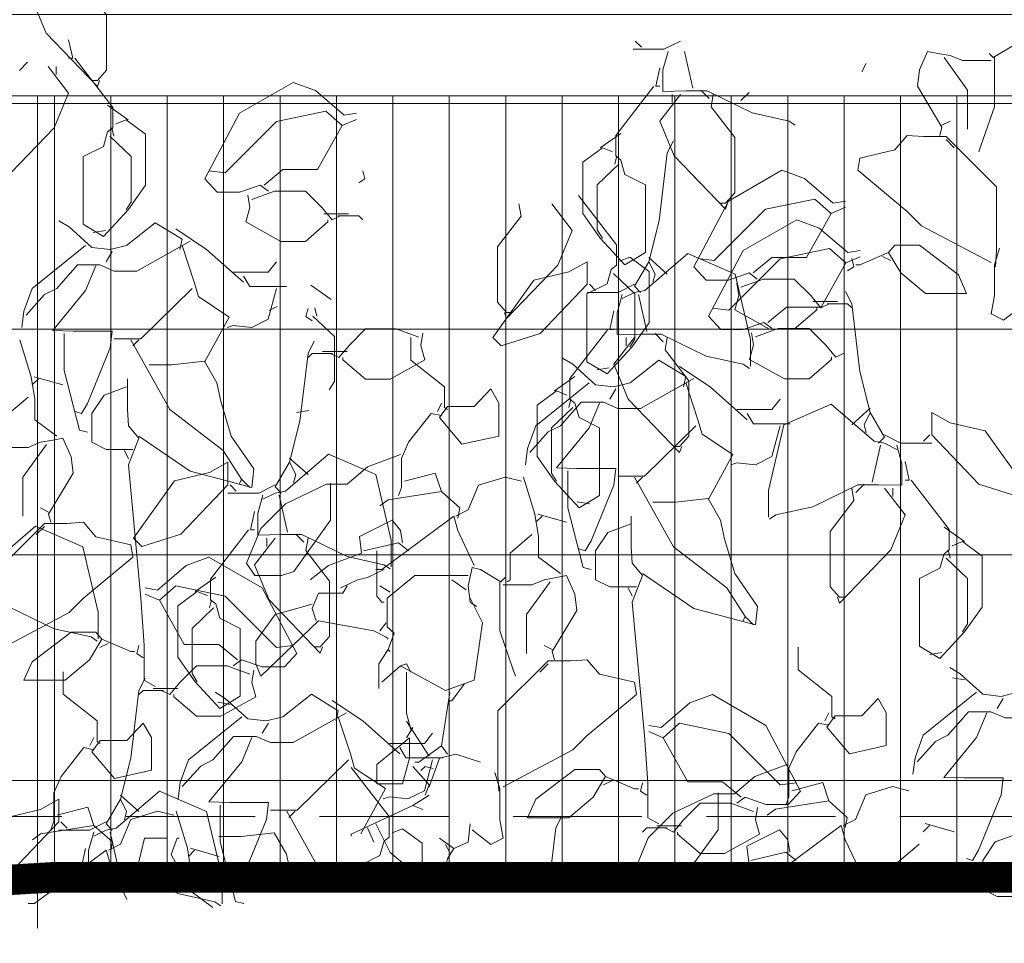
# Model space of a CAD drawing. Header units: millimetres. Extents: x 14400 to 93787, y -21104 to 39413.
# Tile 41 of 256: x 23216 to 23313, y 9741 to 9832. Entities that reach past the tile are written whole.
import ezdxf

# ---------------------------------------------------------------- set-up
doc = ezdxf.new("R2010")
doc.units = ezdxf.units.MM
doc.linetypes.add('HIDDEN', pattern=[9.525, 6.35, -3.175])
for name, color, linetype, lineweight in [('!MODUS_OPIS', 3, 'Continuous', 13), ('__MODUS_ŚCIANY', 2, 'Continuous', 35), ('_MODUS - zielen', 66, 'Continuous', 9), ('Hatch', 4, 'Continuous', 5), ('Widok', 1, 'Continuous', 15)]:
    doc.layers.add(name, color=color, linetype=linetype, lineweight=lineweight)

msp = doc.modelspace()

# ---------------------------------------------------------------- hatches: boundary and pattern name
at = {"layer": 'Hatch', "ltscale": 2, "true_color": 0xc7c7c7}
h = msp.add_hatch(dxfattribs=at)
h.set_pattern_fill('GRATE', color=9, scale=7, angle=90)
h.paths.add_polyline_path([(23182.90184, 9824.23322), (23670.94642, 9824.23322), (23670.94642, 9747.23322), (23182.90184, 9747.23322)])

# ---------------------------------------------------------------- linework, layer by layer
at = {"layer": '!MODUS_OPIS', "linetype": 'HIDDEN', "ltscale": 2}
msp.add_lwpolyline([(23639.40184, 9753.23322), (22997.375, 9753.23322)], dxfattribs=at)
at = {"layer": '__MODUS_ŚCIANY', "ltscale": 2, "const_width": 3}
msp.add_lwpolyline([(22482.72843, 9742.23322), (23135.03227, 9742.23322), (23219.34561, 9747.23322), (23815.53999, 9747.23322)], dxfattribs=at)
at = {"layer": '_MODUS - zielen', "transparency": 33554687, "elevation": -6681.00084}
for points in [[(23219.36887, 9836.46418), (23217.34706, 9833.83646), (23218.7619, 9830.40033), (23223.81525, 9825.14514), (23224.01722, 9825.75158)], [(23222.60237, 9836.46418), (23222.4004, 9835.25131), (23224.72464, 9832.21964), (23224.72464, 9826.76222), (23223.81525, 9825.75158), (23223.20934, 9825.75158)], [(23220.98155, 9829.76417), (23221.38549, 9827.94511), (23220.98155, 9827.94511)], [(23218.95973, 9827.13671), (23220.98155, 9824.50898), (23219.5667, 9821.07285), (23214.51336, 9815.81767), (23214.31139, 9816.42411)], [(23216.93898, 9827.54091), (23216.13017, 9826.7325)], [(23219.76867, 9827.13671), (23219.76867, 9826.3283)], [(23221.58746, 9827.94511), (23225.32654, 9823.09414), (23225.32654, 9821.07285), (23224.82109, 9820.66865), (23224.41715, 9819.2538), (23222.39639, 9818.24316), (23222.39639, 9811.57313), (23224.41715, 9810.36025), (23226.84291, 9812.98797), (23228.56124, 9815.41346), (23228.56124, 9820.46641), (23226.64094, 9821.88152), (23225.63003, 9821.47705)], [(23240.65605, 9814.83633), (23239.84817, 9815.44277), (23237.82635, 9814.73535), (23235.60257, 9814.73535), (23234.39075, 9816.04908), (23237.82635, 9822.51714), (23243.0818, 9825.54907), (23245.30559, 9824.74053), (23248.13528, 9822.31504), (23249.3471, 9822.51714)], [(23224.82109, 9823.29637), (23226.84291, 9821.88152)], [(23247.93225, 9821.30439), (23246.31544, 9822.71924), (23241.46499, 9821.7086), (23236.41151, 9816.65552), (23234.79469, 9816.85762)], [(23249.3471, 9821.91083), (23247.93225, 9821.30439), (23245.50756, 9816.95874), (23242.0709, 9816.95874), (23240.25211, 9815.44277)], [(23225.22609, 9821.07285), (23225.42806, 9820.26444)], [(23225.02412, 9820.26444), (23227.14639, 9818.24316), (23227.14639, 9813.79638), (23226.64094, 9812.98797)], [(23249.95407, 9816.85762), (23250.15604, 9816.04908), (23249.55013, 9815.64488)], [(23239.03923, 9814.02793), (23241.26302, 9814.83633), (23244.29468, 9814.83633), (23245.9115, 9813.21939), (23246.9224, 9812.00664), (23247.73028, 9812.41085)], [(23238.63529, 9814.43213), (23238.83726, 9813.21939), (23238.43332, 9811.80454), (23241.86893, 9809.88424), (23244.29468, 9809.88424), (23246.51741, 9811.80454), (23246.51741, 9812.00664)], [(23248.53922, 9812.61295), (23246.11347, 9812.61295)], [(23220.01915, 9811.92263), (23221.03005, 9811.31619), (23223.25384, 9809.29504), (23225.07262, 9809.09294), (23226.68944, 9809.49714), (23229.519, 9811.72053), (23232.14673, 9810.10345), (23231.94476, 9809.09294)], [(23247.52831, 9812.41085), (23249.55013, 9812.41085), (23249.95407, 9812.00664)], [(23224.61912, 9810.96669), (23223.40624, 9810.76445)], [(23231.54082, 9811.11409), (23234.57248, 9809.09294), (23238.21111, 9805.85891)], [(23232.95566, 9809.90134), (23227.70022, 9806.97053), (23225.47656, 9806.97053), (23224.06172, 9807.57697), (23221.83899, 9807.57697), (23219.81718, 9805.25247), (23218.6043, 9804.64616), (23216.78551, 9802.62488)], [(23222.64687, 9809.49714), (23217.39142, 9805.25247), (23216.58354, 9803.02908), (23216.38157, 9801.41213)], [(23225.27459, 9808.8907), (23224.66868, 9807.88019)], [(23232.14673, 9809.49714), (23233.3596, 9805.85891), (23233.76354, 9804.44406), (23236.79626, 9802.42277), (23234.37051, 9797.976)], [(23237.2002, 9806.86955), (23240.63581, 9806.86955), (23241.44474, 9807.88019)], [(23223.65778, 9807.47585), (23222.64687, 9805.05037), (23219.41324, 9801.10891), (23221.43399, 9801.05842), (23225.27459, 9801.05842), (23225.07262, 9799.39085), (23222.84884, 9793.93369), (23222.24293, 9792.92305), (23221.63702, 9793.12515)], [(23238.21111, 9806.46521), (23238.81702, 9805.4547), (23241.84868, 9805.4547), (23242.45565, 9805.4547)], [(23233.15763, 9805.25247), (23228.10415, 9800.3005), (23225.47656, 9800.3005)], [(23241.44474, 9805.25247), (23240.63581, 9802.22054), (23239.01899, 9801.41213), (23237.2002, 9801.61423), (23236.59324, 9801.41213)], [(23216.1796, 9800.19939), (23217.29097, 9796.56128), (23217.64415, 9794.3379), (23217.64415, 9792.31661), (23219.81718, 9790.69966)], [(23220.5246, 9800.80569), (23220.5246, 9797.16759), (23222.04096, 9791.30597), (23222.84884, 9791.10387)], [(23227.09431, 9800.19939), (23230.93385, 9793.32725), (23236.1893, 9789.28482), (23238.00808, 9786.45499), (23237.80611, 9786.05079)], [(23227.90219, 9800.19939), (23227.29628, 9799.59295)], [(23227.90219, 9790.69966), (23232.95566, 9787.26353), (23239.01899, 9785.64645), (23239.22096, 9787.46563), (23236.99823, 9790.69966), (23235.98733, 9794.13579), (23235.58339, 9795.95485), (23234.37051, 9798.07712), (23231.13582, 9797.7234), (23228.91309, 9797.7234)], [(23217.99839, 9796.35918), (23217.39142, 9795.75274)], [(23217.59445, 9796.56128), (23220.42414, 9795.75274)], [(23226.79095, 9796.35918), (23226.79095, 9793.32725), (23226.89141, 9791.71031), (23227.90219, 9790.49756), (23226.89141, 9787.86984), (23228.10415, 9774.73175), (23228.40764, 9770.08287), (23228.40764, 9766.64674), (23229.519, 9766.04043)], [(23226.68944, 9795.55064), (23224.46671, 9794.7421), (23223.25384, 9792.92305), (23223.25384, 9790.09322), (23224.66868, 9789.3858), (23227.29628, 9789.3858)], [(23216.98748, 9794.54), (23214.86521, 9792.72095), (23214.86521, 9790.09322), (23214.56173, 9789.89112)], [(23214.15779, 9789.5879), (23216.98748, 9789.5879), (23218.20036, 9790.09322), (23219.41324, 9790.29546), (23220.42414, 9790.49756), (23221.23202, 9788.67838), (23221.43399, 9787.06143), (23219.0093, 9783.01886), (23219.21127, 9782.21032)], [(23218.80733, 9789.89112), (23216.48203, 9786.65709), (23216.48203, 9782.81676)], [(23226.48747, 9789.28482), (23226.89141, 9788.47628)], [(23238.00808, 9786.45499), (23238.81702, 9785.64645)], [(23219.0093, 9783.22096), (23218.20036, 9783.6253)], [(23213.75385, 9769.27433), (23213.65234, 9770.89141), (23213.65234, 9777.15724), (23218.6043, 9782.10933), (23220.82808, 9782.10933), (23222.4449, 9782.21032), (23223.65778, 9780.79547), (23227.09431, 9779.98706), (23227.29628, 9778.77432), (23222.4449, 9774.73175), (23221.03005, 9773.3169), (23214.15779, 9769.67867)], [(23218.6043, 9781.80611), (23217.79642, 9780.99757)], [(23237.2002, 9768.06159), (23238.00808, 9768.66802), (23240.0299, 9767.9606), (23242.25368, 9767.9606), (23243.4655, 9769.27433), (23240.0299, 9775.74239), (23234.77445, 9778.77432), (23232.55067, 9777.96578), (23229.72097, 9775.54029), (23228.50915, 9775.74239)], [(23229.924, 9774.52965), (23231.54082, 9775.94449), (23236.39127, 9774.93385), (23241.44474, 9769.88077), (23243.06156, 9770.08287)], [(23228.50915, 9775.13608), (23229.924, 9774.52965), (23232.3487, 9770.18399), (23235.78536, 9770.18399), (23237.60414, 9768.66802)], [(23224.26369, 9770.68918), (23223.05187, 9768.66802), (23220.62611, 9766.64674), (23216.58354, 9766.64674), (23217.39142, 9768.46592), (23221.23202, 9771.39673), (23223.65778, 9771.39673), (23224.26369, 9770.68918)], [(23224.87065, 9770.28497), (23224.06172, 9769.88077)], [(23224.26369, 9770.68918), (23227.09431, 9769.47643), (23227.49825, 9769.47643)], [(23227.90219, 9770.08287), (23227.70022, 9769.27433), (23228.30612, 9768.87013)], [(23238.81702, 9767.25318), (23236.59324, 9768.06159), (23233.56157, 9768.06159), (23231.94476, 9766.44464), (23230.93385, 9765.23189), (23230.12597, 9765.6361)], [(23239.22096, 9767.65738), (23239.01899, 9766.44464), (23239.42293, 9765.02979), (23235.98733, 9763.10949), (23233.56157, 9763.10949), (23231.33885, 9765.02979), (23231.33885, 9765.23189)], [(23228.50915, 9766.84884), (23227.90219, 9765.6361), (23227.09431, 9758.96607), (23226.08353, 9754.9235), (23226.68944, 9753.71075), (23226.48747, 9752.90221)], [(23230.32794, 9765.6361), (23228.30612, 9765.6361), (23227.90219, 9765.23189)], [(23229.31703, 9765.8382), (23231.74279, 9765.8382)], [(23236.08884, 9744.61523), (23236.08884, 9747.24269), (23234.57248, 9753.71075), (23229.924, 9755.73204), (23225.67853, 9752.0938), (23224.66868, 9751.89157), (23223.45581, 9751.28526)], [(23226.08353, 9755.3277), (23227.90219, 9753.71075)], [(23220.01915, 9752.70011), (23215.37067, 9747.84913), (23211.53007, 9746.63652), (23210.72219, 9747.44493), (23214.76476, 9753.10431), (23218.20036, 9753.91285), (23220.01915, 9754.9235), (23220.01915, 9752.70011)], [(23226.08353, 9754.9235), (23224.66868, 9752.49801), (23225.27459, 9751.89157)], [(23224.66868, 9752.70011), (23223.05187, 9751.89157), (23220.01915, 9751.89157)], [(23220.22217, 9752.70011), (23220.82808, 9752.0938)], [(23223.45581, 9751.68947), (23222.95035, 9749.87041), (23222.95035, 9747.74814), (23225.27459, 9747.79864), (23227.29628, 9747.79864), (23231.74279, 9745.62587), (23235.38142, 9744.8172), (23235.98733, 9744.413)], [(23225.07262, 9751.68947), (23225.88156, 9748.05136)], [(23222.64687, 9750.07238), (23222.24293, 9748.25333), (23222.64687, 9748.25333)]]:
    msp.add_lwpolyline(points, dxfattribs=at)
at = {"layer": '_MODUS - zielen', "transparency": 33554687}
for points in [[(23281.23382, 9829.62467), (23279.617, 9828.81613), (23276.58428, 9828.81613)], [(23276.78731, 9829.62467), (23277.39322, 9829.01837)], [(23314.48298, 9825.58223), (23315.08889, 9825.98644), (23315.29086, 9827.60352), (23314.88692, 9829.42257), (23314.07799, 9829.22047), (23312.05723, 9828.00772), (23311.65329, 9828.41206)], [(23280.02094, 9828.61403), (23279.51549, 9826.79498), (23279.51549, 9824.67271), (23281.83973, 9824.7232), (23283.86141, 9824.7232), (23288.30792, 9822.55044), (23291.94655, 9821.74177), (23292.55246, 9821.33756)], [(23281.63776, 9828.61403), (23282.4467, 9824.97593)], [(23311.85526, 9827.7045), (23309.02557, 9827.7045), (23307.81269, 9828.20983), (23306.59981, 9828.41206), (23305.58891, 9828.61416), (23304.78103, 9826.79498), (23304.57906, 9825.17803), (23307.00375, 9821.13546), (23306.80178, 9820.32692)], [(23299.52558, 9827.40142), (23299.12164, 9826.59288)], [(23307.20572, 9828.00772), (23309.53102, 9824.77369), (23309.53102, 9820.93336)], [(23312.15874, 9828.00772), (23312.15874, 9823.15674), (23310.84435, 9819.31641), (23310.64238, 9818.70997)], [(23279.21201, 9826.99695), (23278.80807, 9825.1779), (23279.21201, 9825.1779)], [(23278.6061, 9825.1779), (23274.86701, 9820.32692), (23274.86701, 9818.30563), (23275.37246, 9817.90143), (23275.7764, 9816.48658), (23277.79716, 9815.47594), (23277.79716, 9808.80591), (23275.7764, 9807.59303), (23273.35065, 9810.22076), (23271.63232, 9812.64625), (23271.63232, 9817.6992), (23273.55262, 9819.11431), (23274.56353, 9818.70984)], [(23281.23382, 9824.36949), (23279.21201, 9821.74177), (23280.62685, 9818.30563), (23285.6802, 9813.05045), (23285.88217, 9813.65689)], [(23280.42488, 9824.36949), (23280.42488, 9823.56108)], [(23283.25458, 9824.77369), (23284.06338, 9823.96529)], [(23284.46732, 9824.36949), (23284.26535, 9823.15661), (23286.58959, 9820.12495), (23286.58959, 9814.66753), (23285.6802, 9813.65689), (23285.07429, 9813.65689)], [(23288.00497, 9824.57159), (23287.19603, 9823.76305)], [(23307.00375, 9821.33756), (23307.81269, 9821.7419)], [(23275.37246, 9820.52915), (23273.35065, 9819.11431)], [(23312.2592, 9807.39093), (23312.36071, 9809.00801), (23312.36071, 9815.27384), (23307.40875, 9820.22593), (23305.18497, 9820.22593), (23303.56815, 9820.32692), (23302.35527, 9818.91207), (23298.91874, 9818.10366), (23298.71677, 9816.89092), (23303.56815, 9812.84835), (23304.983, 9811.4335), (23311.85526, 9807.79527)], [(23280.55538, 9819.81351), (23279.94841, 9818.60076), (23279.14053, 9811.93073), (23278.12976, 9807.88816), (23278.73567, 9806.67542), (23278.5337, 9805.86688)], [(23307.40875, 9819.92271), (23308.21663, 9819.11417)], [(23275.16944, 9817.49723), (23273.04716, 9815.47594), (23273.04716, 9811.02917), (23273.55262, 9810.22076)], [(23274.96747, 9818.30563), (23274.7655, 9817.49723)], [(23288.81285, 9806.17819), (23288.00497, 9806.78462), (23285.98315, 9806.0772), (23283.75937, 9806.0772), (23282.54755, 9807.39093), (23285.98315, 9813.85899), (23291.2386, 9816.89092), (23293.46238, 9816.08238), (23296.29208, 9813.65689), (23297.5039, 9813.85899)], [(23265.33553, 9813.60139), (23265.5375, 9812.38851), (23263.21326, 9809.35685), (23263.21326, 9803.89943), (23264.12266, 9802.88879), (23264.72857, 9802.88879)], [(23268.56903, 9813.60139), (23270.59085, 9810.97367), (23269.176, 9807.53754), (23264.12266, 9802.28235), (23263.92069, 9802.88879)], [(23271.19676, 9814.4098), (23274.93585, 9809.55882), (23274.93585, 9807.53754), (23274.43039, 9807.13333), (23274.02645, 9805.71848), (23272.0057, 9804.70784), (23272.0057, 9798.03781), (23274.02645, 9796.82494), (23276.45221, 9799.45266), (23278.17054, 9801.87815), (23278.17054, 9806.9311), (23276.25024, 9808.34621), (23275.23933, 9807.94174)], [(23296.08905, 9812.64625), (23294.47223, 9814.06109), (23289.62178, 9813.05045), (23284.56831, 9807.99737), (23282.95149, 9808.19947)], [(23297.5039, 9813.25268), (23296.08905, 9812.64625), (23293.66435, 9808.30059), (23290.22769, 9808.30059), (23288.40891, 9806.78462)], [(23290.26535, 9801.30102), (23289.45747, 9801.90746), (23287.43566, 9801.20004), (23285.21187, 9801.20004), (23284.00005, 9802.51377), (23287.43566, 9808.98183), (23292.6911, 9812.01375), (23294.91489, 9811.20521), (23297.74458, 9808.77972), (23298.9564, 9808.98183)], [(23288.13507, 9797.5799), (23288.13507, 9800.20736), (23286.61871, 9806.67542), (23281.97023, 9808.6967), (23277.72476, 9805.05847), (23276.71491, 9804.85623), (23275.50204, 9804.24993)], [(23297.54155, 9807.76908), (23295.92474, 9809.18393), (23291.07429, 9808.17328), (23286.02081, 9803.1202), (23284.40399, 9803.32231)], [(23301.74936, 9808.80578), (23298.91874, 9807.59303), (23298.5148, 9807.59303)], [(23301.74936, 9808.80578), (23302.96118, 9806.78462), (23305.38694, 9804.76334), (23309.42951, 9804.76334), (23308.62163, 9806.58252), (23304.78103, 9809.51333), (23302.35527, 9809.51333), (23301.74936, 9808.80578)], [(23312.66314, 9809.21011), (23312.15874, 9807.59303), (23312.15874, 9804.56124), (23311.85526, 9802.74205), (23313.06814, 9802.13575), (23314.88692, 9803.55059)], [(23272.06538, 9805.66478), (23267.4169, 9800.8138), (23263.57629, 9799.60118), (23262.76842, 9800.40959), (23266.81099, 9806.06898), (23270.24659, 9806.87752), (23272.06538, 9807.88816), (23272.06538, 9805.66478)], [(23278.12976, 9807.88816), (23276.71491, 9805.46267), (23277.32082, 9804.85623)], [(23278.12976, 9808.29237), (23279.94841, 9806.67542)], [(23298.9564, 9808.37552), (23297.54155, 9807.76908), (23295.11686, 9803.42342), (23291.6802, 9803.42342), (23289.86141, 9801.90746)], [(23298.11086, 9808.19947), (23298.31283, 9807.39093), (23297.70692, 9806.98673)], [(23301.1424, 9808.40157), (23301.95133, 9807.99737)], [(23274.63342, 9806.72913), (23276.75569, 9804.70784), (23276.75569, 9800.26107), (23276.25024, 9799.45266)], [(23286.79209, 9805.77398), (23286.99406, 9804.56124), (23286.59012, 9803.14639), (23290.02572, 9801.22609), (23292.45148, 9801.22609), (23294.6742, 9803.14639), (23294.6742, 9803.34849)], [(23287.19603, 9805.36978), (23289.41981, 9806.17819), (23292.45148, 9806.17819), (23294.06829, 9804.56124), (23295.0792, 9803.34849), (23295.88708, 9803.7527)], [(23244.8292, 9805.57012), (23246.85102, 9804.15528)], [(23276.71491, 9805.66478), (23275.0981, 9804.85623), (23272.06538, 9804.85623)], [(23272.2684, 9805.66478), (23272.87431, 9805.05847)], [(23297.5039, 9804.96544), (23298.11086, 9803.7527), (23298.91874, 9797.08267), (23299.92952, 9793.0401), (23299.32361, 9791.82735), (23299.52558, 9791.01881)], [(23275.50204, 9804.65413), (23274.99658, 9802.83508), (23274.99658, 9800.71281), (23277.32082, 9800.7633), (23279.3425, 9800.7633), (23283.78902, 9798.59054), (23287.42765, 9797.78187), (23288.03356, 9797.37766)], [(23277.11885, 9804.65413), (23277.92779, 9801.01603)], [(23296.69602, 9803.9548), (23294.27026, 9803.9548)], [(23241.52657, 9803.48763), (23240.71763, 9803.08343)], [(23244.5581, 9803.28553), (23244.35613, 9802.47699), (23244.96204, 9802.07279)], [(23245.2342, 9803.3466), (23245.43617, 9802.53819)], [(23274.6931, 9803.03705), (23274.28916, 9801.218), (23274.6931, 9801.218)], [(23295.68511, 9803.7527), (23297.70692, 9803.7527), (23298.11086, 9803.34849)], [(23245.03223, 9802.53819), (23247.1545, 9800.51691), (23247.1545, 9796.07014), (23246.64905, 9795.26173)], [(23255.47293, 9800.45584), (23253.24915, 9801.26425), (23250.21748, 9801.26425), (23248.60067, 9799.6473), (23247.58976, 9798.43455), (23246.78188, 9798.83876)], [(23274.08719, 9801.218), (23270.3481, 9796.36702), (23270.3481, 9794.34574), (23270.85356, 9793.94153), (23271.2575, 9792.52669), (23273.27825, 9791.51604), (23273.27825, 9784.84601), (23271.2575, 9783.63314), (23268.83174, 9786.26086), (23267.11341, 9788.68635), (23267.11341, 9793.7393), (23269.03371, 9795.15441), (23270.04462, 9794.74994)], [(23288.64853, 9800.49261), (23290.87232, 9801.30102), (23293.90398, 9801.30102), (23295.5208, 9799.68407), (23296.5317, 9798.47133), (23297.33958, 9798.87553)], [(23245.16506, 9800.0515), (23244.5581, 9798.83876), (23243.75022, 9792.16873), (23242.73944, 9788.12616), (23243.34535, 9786.91341), (23243.14338, 9786.10487)], [(23255.87687, 9800.86004), (23255.6749, 9799.6473), (23256.07884, 9798.23245), (23252.64324, 9796.31215), (23250.21748, 9796.31215), (23247.99476, 9798.23245), (23247.99476, 9798.43455)], [(23254.6721, 9800.4086), (23254.6721, 9798.18521), (23258.00619, 9795.55762), (23258.00619, 9793.53634), (23258.30967, 9793.33423)], [(23276.71491, 9800.40959), (23274.6931, 9797.78187), (23276.10795, 9794.34574), (23281.16129, 9789.09055), (23281.36326, 9789.69699)], [(23275.90598, 9800.40959), (23275.90598, 9799.60118)], [(23278.73567, 9800.8138), (23279.54447, 9800.00539)], [(23279.94841, 9800.40959), (23279.74644, 9799.19672), (23282.07068, 9796.16505), (23282.07068, 9790.70763), (23281.16129, 9789.69699), (23280.55538, 9789.69699)], [(23288.24459, 9800.89682), (23288.44656, 9799.68407), (23288.04262, 9798.26922), (23291.47823, 9796.34892), (23293.90398, 9796.34892), (23296.12671, 9798.26922), (23296.12671, 9798.47133)], [(23245.97294, 9799.04086), (23248.3987, 9799.04086)], [(23246.98385, 9798.83876), (23244.96204, 9798.83876), (23244.5581, 9798.43455)], [(23269.62845, 9798.38732), (23270.63935, 9797.78088), (23272.86314, 9795.75972), (23274.68192, 9795.55762), (23276.29874, 9795.96183), (23279.1283, 9798.18521), (23281.75603, 9796.56813), (23281.55406, 9795.55762)], [(23274.22842, 9797.43137), (23273.01555, 9797.22914)], [(23281.15012, 9797.57877), (23284.18178, 9795.55762), (23287.82041, 9792.32359)], [(23282.56496, 9796.36603), (23277.30952, 9793.43522), (23275.08586, 9793.43522), (23273.67102, 9794.04166), (23271.44829, 9794.04166), (23269.42648, 9791.71715), (23268.2136, 9791.11085), (23266.39481, 9789.08956)], [(23270.85356, 9796.56926), (23268.83174, 9795.15441)], [(23258.30967, 9793.63732), (23260.9374, 9793.63732), (23262.55421, 9795.35539), (23263.36315, 9793.94054), (23263.36315, 9790.70664), (23259.72452, 9789.8981), (23257.50179, 9792.52569), (23258.30967, 9793.63732)], [(23272.25617, 9795.96183), (23267.00072, 9791.71715), (23266.19284, 9789.49377), (23265.99087, 9787.87682)], [(23274.88389, 9795.35539), (23274.27798, 9794.34488)], [(23281.75603, 9795.96183), (23282.9689, 9792.32359), (23283.37284, 9790.90874), (23286.40556, 9788.88746), (23283.97981, 9784.44068)], [(23270.44856, 9794.34574), (23270.24659, 9793.53733)], [(23286.8095, 9793.33423), (23290.24511, 9793.33423), (23291.05404, 9794.34488)], [(23244.62723, 9793.24044), (23243.41436, 9793.03821)], [(23257.70376, 9793.94054), (23257.29877, 9793.13213)], [(23270.65053, 9793.53733), (23268.52826, 9791.51604), (23268.52826, 9787.06927), (23269.03371, 9786.26086)], [(23273.26708, 9793.94054), (23272.25617, 9791.51505), (23269.02254, 9787.5736), (23271.04329, 9787.52311), (23274.88389, 9787.52311), (23274.68192, 9785.85553), (23272.45814, 9780.39838), (23271.85223, 9779.38774), (23271.24632, 9779.58984)], [(23289.92421, 9782.73183), (23289.92421, 9785.35929), (23291.44057, 9791.82735), (23296.08905, 9793.84864), (23300.33452, 9790.2104), (23301.34437, 9790.00817), (23302.55724, 9789.40186)], [(23299.92952, 9793.4443), (23298.11086, 9791.82735)], [(23257.70376, 9792.7278), (23256.69286, 9792.9299), (23254.46907, 9790.1002), (23253.76165, 9788.48312), (23253.76165, 9785.65343), (23253.45922, 9784.84489)], [(23287.82041, 9792.9299), (23288.42632, 9791.91939), (23291.45798, 9791.91939), (23292.06495, 9791.91939)], [(23299.92952, 9793.0401), (23301.34437, 9790.61461), (23300.73846, 9790.00817)], [(23305.9939, 9790.81671), (23310.64238, 9785.96573), (23314.48298, 9784.75312), (23315.29086, 9785.56153), (23311.24829, 9791.22091), (23307.81269, 9792.02945), (23305.9939, 9793.0401), (23305.9939, 9790.81671)], [(23282.76693, 9791.71715), (23277.71346, 9786.76519), (23275.08586, 9786.76519)], [(23291.05404, 9791.71715), (23290.24511, 9788.68523), (23288.62829, 9787.87682), (23286.8095, 9788.07892), (23286.20254, 9787.87682)], [(23301.34437, 9790.81671), (23302.96118, 9790.00817), (23305.9939, 9790.00817)], [(23305.79088, 9790.81671), (23305.18497, 9790.2104)], [(23302.55724, 9789.80607), (23303.0627, 9787.98702), (23303.0627, 9785.86475), (23300.73846, 9785.91524), (23298.71677, 9785.91524), (23294.27026, 9783.74248), (23290.63163, 9782.9338), (23290.02572, 9782.5296)], [(23300.94043, 9789.80607), (23300.13149, 9786.16796)], [(23253.66119, 9788.88746), (23250.4265, 9787.67471), (23248.40574, 9785.95665), (23246.38499, 9785.95665), (23242.34242, 9784.03648), (23239.91666, 9781.61112), (23238.50182, 9778.17499), (23239.3097, 9776.96225), (23241.93742, 9776.96225), (23243.1503, 9777.36645), (23246.78893, 9782.41953), (23246.78893, 9785.85553), (23246.78893, 9786.05763)], [(23252.74475, 9777.81789), (23252.74475, 9780.44535), (23251.22839, 9786.91341), (23246.57991, 9788.9347), (23242.33444, 9785.29646), (23241.3246, 9785.09423), (23240.11172, 9784.48792)], [(23242.73944, 9788.53036), (23244.5581, 9786.91341)], [(23236.67506, 9785.90277), (23232.02658, 9781.05179), (23228.18598, 9779.83918), (23227.3781, 9780.64758), (23231.42067, 9786.30697), (23234.85627, 9787.11551), (23236.67506, 9788.12616), (23236.67506, 9785.90277)], [(23242.73944, 9788.12616), (23241.3246, 9785.70067), (23241.93051, 9785.09423)], [(23303.36618, 9788.18899), (23303.77012, 9786.36993), (23303.36618, 9786.36993)], [(23254.06513, 9786.25974), (23257.0968, 9787.06828), (23257.70376, 9785.24923)], [(23265.58588, 9786.25974), (23263.96906, 9786.66407), (23261.34134, 9785.85553), (23260.33149, 9783.43017), (23259.11861, 9782.82387)], [(23265.7889, 9786.66407), (23266.90027, 9783.02597), (23267.25345, 9780.80258), (23267.25345, 9778.7813), (23269.42648, 9777.16435)], [(23270.1339, 9787.27038), (23270.1339, 9783.63228), (23271.65026, 9777.77066), (23272.45814, 9777.56855)], [(23276.70361, 9786.66407), (23280.54315, 9779.79194), (23285.7986, 9775.7495), (23287.61738, 9772.91968), (23287.41541, 9772.51547)], [(23277.51149, 9786.66407), (23276.90558, 9786.05763)], [(23303.97209, 9786.36993), (23307.71118, 9781.51896), (23307.71118, 9779.49767), (23307.20572, 9779.09347), (23306.80178, 9777.67862), (23304.78103, 9776.66798), (23304.78103, 9769.99795), (23306.80178, 9768.78507), (23309.22754, 9771.41279), (23310.94587, 9773.83828), (23310.94587, 9778.89123), (23309.02557, 9780.30634), (23308.01466, 9779.90187)], [(23241.3246, 9785.90277), (23239.70778, 9785.09423), (23236.67506, 9785.09423)], [(23236.87809, 9785.90277), (23237.48399, 9785.29646)], [(23298.11086, 9785.56153), (23298.31283, 9784.34865), (23295.98859, 9781.31699), (23295.98859, 9775.85957), (23296.89799, 9774.84893), (23297.5039, 9774.84893)], [(23301.34437, 9785.56153), (23303.36618, 9782.9338), (23301.95133, 9779.49767), (23296.89799, 9774.24249), (23296.69602, 9774.84893)], [(23299.32361, 9785.96573), (23298.5148, 9785.15732)], [(23302.1533, 9785.56153), (23302.1533, 9784.75312)], [(23240.11172, 9784.89213), (23239.60627, 9783.07307), (23239.60627, 9780.9508), (23241.93051, 9781.0013), (23243.95219, 9781.0013), (23248.3987, 9778.82853), (23252.03733, 9778.01986), (23252.64324, 9777.61566)], [(23241.72854, 9784.89213), (23242.53747, 9781.25402)], [(23259.32058, 9782.62163), (23259.52255, 9783.63228), (23257.70376, 9785.24923), (23252.44832, 9784.44068), (23251.63938, 9783.83438)], [(23277.51149, 9777.16435), (23282.56496, 9773.72822), (23288.62829, 9772.11114), (23288.83026, 9773.93032), (23286.60753, 9777.16435), (23285.59663, 9780.60048), (23285.19269, 9782.41953), (23283.97981, 9784.5418), (23280.74512, 9784.18809), (23278.52239, 9784.18809)], [(23271.05553, 9784.23957), (23272.2684, 9784.03734)], [(23239.30278, 9783.27504), (23238.89884, 9781.45599), (23239.30278, 9781.45599)], [(23260.9374, 9777.97289), (23259.32058, 9781.40889), (23258.91664, 9782.82387), (23251.84135, 9777.56855), (23251.23544, 9777.56855)], [(23267.60769, 9782.82387), (23267.00072, 9782.21743)], [(23267.20375, 9783.02597), (23270.03344, 9782.21743)], [(23276.40025, 9782.82387), (23276.40025, 9779.79194), (23276.50071, 9778.17499), (23277.51149, 9776.96225), (23276.50071, 9774.33452), (23277.71346, 9761.19643), (23278.01694, 9756.54756), (23278.01694, 9753.11142), (23279.1283, 9752.50512)], [(23223.89389, 9770.71575), (23223.89389, 9773.34321), (23222.37753, 9779.81127), (23217.72905, 9781.83256), (23213.48358, 9778.19433), (23212.47373, 9777.99209), (23211.26086, 9777.38578)], [(23253.86316, 9780.19614), (23253.66119, 9781.40889), (23252.85226, 9782.41953), (23249.61862, 9780.80258), (23249.82059, 9779.18563), (23246.58696, 9777.97289), (23244.76711, 9776.55791)], [(23276.29874, 9782.01533), (23274.07601, 9781.20679), (23272.86314, 9779.38774), (23272.86314, 9776.55791), (23274.27798, 9775.85049), (23276.90558, 9775.85049)], [(23307.20572, 9781.72119), (23309.22754, 9780.30634)], [(23238.69687, 9781.45599), (23234.95778, 9776.60501), (23234.95778, 9774.58373), (23235.46324, 9774.17953), (23235.86718, 9772.76468), (23237.88793, 9771.75404), (23237.88793, 9765.08401), (23235.86718, 9763.87113), (23233.44142, 9766.49885), (23231.72309, 9768.92434), (23231.72309, 9773.97729), (23233.64339, 9775.3924), (23234.6543, 9774.98793)], [(23241.3246, 9780.64758), (23239.30278, 9778.01986), (23240.71763, 9774.58373), (23245.77097, 9769.32855), (23245.97294, 9769.93498)], [(23240.51566, 9780.64758), (23240.51566, 9779.83918)], [(23243.34535, 9781.05179), (23244.15416, 9780.24338)], [(23244.5581, 9780.64758), (23244.35613, 9779.43471), (23246.68037, 9776.40304), (23246.68037, 9770.94563), (23245.77097, 9769.93498), (23245.16506, 9769.93498)], [(23266.59678, 9781.00469), (23264.47451, 9779.18563), (23264.47451, 9776.55791), (23264.17103, 9776.35581)], [(23254.46907, 9779.38774), (23253.45922, 9780.19614), (23250.02256, 9779.38774)], [(23251.33695, 9779.38774), (23251.33695, 9774.94096), (23251.84135, 9774.33452), (23252.04438, 9774.33452)], [(23307.40875, 9778.68926), (23309.53102, 9776.66798), (23309.53102, 9772.2212), (23309.02557, 9771.41279)], [(23307.61072, 9779.49767), (23307.81269, 9778.68926)], [(23211.26086, 9777.78999), (23210.7554, 9775.97094), (23210.7554, 9773.84867), (23213.07964, 9773.89916), (23215.10133, 9773.89916), (23219.54784, 9771.7264), (23223.18647, 9770.91772), (23223.79238, 9770.51352)], [(23261.13937, 9773.93032), (23260.53346, 9774.33452), (23260.33149, 9775.9516), (23260.73543, 9777.77066), (23261.54436, 9777.56855), (23263.56512, 9776.35581), (23263.96906, 9776.76014)], [(23235.46324, 9776.80725), (23233.44142, 9775.3924)], [(23252.04438, 9777.56855), (23250.4265, 9776.76014), (23249.41665, 9776.55791), (23247.79984, 9775.7495)], [(23260.33149, 9776.96225), (23258.1077, 9776.96225), (23255.07604, 9776.96225), (23252.3468, 9774.73886), (23252.3468, 9771.90903), (23253.05423, 9771.30273), (23252.44832, 9769.68565), (23252.65029, 9769.48354)], [(23263.76709, 9776.05259), (23266.59678, 9776.05259), (23267.80966, 9776.55791), (23269.02254, 9776.76014), (23270.03344, 9776.96225), (23270.84132, 9775.14306), (23271.04329, 9773.52611), (23268.6186, 9769.48354), (23268.82057, 9768.675)], [(23248.40574, 9775.9516), (23248.00181, 9775.24418), (23245.57605, 9775.24418), (23244.96908, 9773.72822), (23245.37408, 9772.51547)], [(23251.63938, 9775.9516), (23252.65029, 9775.34517)], [(23258.71361, 9776.55791), (23260.12846, 9775.5474)], [(23263.46361, 9776.35581), (23263.46361, 9771.50483), (23264.778, 9767.66449), (23264.97997, 9767.05805)], [(23268.41663, 9776.35581), (23266.09133, 9773.12178), (23266.09133, 9769.28144)], [(23276.09677, 9775.7495), (23276.50071, 9774.94096)], [(23260.53346, 9774.73886), (23261.74633, 9772.31324), (23260.9374, 9766.65385), (23258.1077, 9765.64321), (23253.66119, 9768.0687), (23254.2671, 9768.2708), (23254.6721, 9767.46226)], [(23235.26021, 9773.77532), (23233.13794, 9771.75404), (23233.13794, 9767.30726), (23233.64339, 9766.49885)], [(23235.05824, 9774.58373), (23234.85627, 9773.77532)], [(23244.96908, 9774.13242), (23241.33151, 9773.12178), (23239.41121, 9770.49419), (23239.41121, 9768.2708), (23239.91666, 9767.05805), (23245.57605, 9772.51547), (23251.03347, 9771.50483), (23252.24635, 9770.89839), (23252.44832, 9770.69629)], [(23287.61738, 9772.91968), (23288.42632, 9772.11114)], [(23252.24635, 9772.31324), (23251.63938, 9771.50483)], [(23268.6186, 9769.68565), (23267.80966, 9770.08998)], [(23292.82817, 9769.91726), (23292.82817, 9767.69387), (23296.16226, 9765.06628), (23296.16226, 9763.04499), (23296.46574, 9762.84289)], [(23252.44832, 9769.68565), (23251.53892, 9768.2708), (23251.53892, 9765.84531)], [(23307.00375, 9769.39151), (23305.79088, 9769.18927)], [(23253.66119, 9768.0687), (23251.84135, 9766.45175)], [(23263.36315, 9755.73902), (23263.26164, 9757.3561), (23263.26164, 9763.62192), (23268.2136, 9768.57402), (23270.43738, 9768.57402), (23272.0542, 9768.675), (23273.26708, 9767.26016), (23276.70361, 9766.45175), (23276.90558, 9765.239), (23272.0542, 9761.19643), (23270.63935, 9759.78159), (23263.76709, 9756.14335)], [(23268.2136, 9768.2708), (23267.40572, 9767.46226)], [(23220.44427, 9767.49157), (23220.44427, 9765.26818), (23223.77836, 9762.64059), (23223.77836, 9760.6193), (23224.08184, 9760.4172)], [(23254.2671, 9767.46226), (23254.2671, 9763.41982), (23254.6721, 9761.80287)], [(23307.78451, 9767.89597), (23308.79542, 9767.28953), (23311.01921, 9765.26838), (23312.83799, 9765.06628), (23314.45481, 9765.47048), (23317.28437, 9767.69387), (23319.91209, 9766.07679), (23319.71012, 9765.06628)], [(23259.92649, 9766.24951), (23258.71361, 9764.63257), (23258.51164, 9764.63257)], [(23308.04911, 9766.90326), (23309.26199, 9766.70102)], [(23235.40061, 9765.47028), (23236.41152, 9764.86385), (23238.6353, 9762.84269), (23240.45409, 9762.64059), (23242.07091, 9763.04479), (23244.90047, 9765.26818), (23247.52819, 9763.6511), (23247.32622, 9762.64059)], [(23258.51164, 9765.44111), (23257.70376, 9760.18579), (23258.30967, 9759.37738)], [(23286.8095, 9754.52627), (23287.61738, 9755.13271), (23289.6392, 9754.42529), (23291.86298, 9754.42529), (23293.0748, 9755.73902), (23289.6392, 9762.20708), (23284.38375, 9765.239), (23282.15997, 9764.43046), (23279.33027, 9762.00497), (23278.11845, 9762.20708)], [(23310.41224, 9765.47048), (23305.15679, 9761.22581), (23304.34891, 9759.00242), (23304.14694, 9757.38547)], [(23320.72103, 9765.87469), (23315.46558, 9762.94388), (23313.24193, 9762.94388), (23311.82708, 9763.55031), (23309.60436, 9763.55031), (23307.58254, 9761.22581), (23306.36967, 9760.6195), (23304.55088, 9758.59822)], [(23235.66521, 9764.47757), (23236.87809, 9764.27533)], [(23246.92228, 9764.66174), (23249.95395, 9762.64059), (23253.59258, 9759.40656)], [(23296.46574, 9763.14598), (23299.09346, 9763.14598), (23300.71028, 9764.86404), (23301.51922, 9763.4492), (23301.51922, 9760.2153), (23297.88059, 9759.40676), (23295.65786, 9762.03435), (23296.46574, 9763.14598)], [(23313.03996, 9764.86404), (23312.43405, 9763.85353)], [(23248.33713, 9763.449), (23243.08168, 9760.51819), (23240.85803, 9760.51819), (23239.44318, 9761.12463), (23237.22046, 9761.12463), (23235.19864, 9758.80012), (23233.98577, 9758.19382), (23232.16698, 9756.17253)], [(23295.85983, 9763.4492), (23295.45483, 9762.64079)], [(23311.42314, 9763.4492), (23310.41224, 9761.02371), (23307.1786, 9757.08225), (23309.19936, 9757.03176), (23313.03996, 9757.03176), (23312.83799, 9755.36419), (23310.61421, 9749.90704), (23310.0083, 9748.89639), (23309.40239, 9749.09849)], [(23224.08184, 9760.72029), (23226.70956, 9760.72029), (23228.32638, 9762.43836), (23229.13532, 9761.02351), (23229.13532, 9757.78961), (23225.49669, 9756.98107), (23223.27396, 9759.60866), (23224.08184, 9760.72029)], [(23238.02834, 9763.04479), (23232.77289, 9758.80012), (23231.96501, 9756.57673), (23231.76304, 9754.95979)], [(23240.65606, 9762.43836), (23240.05015, 9761.42785)], [(23247.52819, 9763.04479), (23248.74107, 9759.40656), (23249.14501, 9757.99171), (23252.17773, 9755.97043), (23249.75198, 9751.52365)], [(23254.2671, 9762.61128), (23256.49089, 9759.17515)], [(23279.5333, 9760.99433), (23281.15012, 9762.40918), (23286.00057, 9761.39854), (23291.05404, 9756.34545), (23292.67086, 9756.54756)], [(23295.85983, 9762.23645), (23294.84892, 9762.43855), (23292.62514, 9759.60886), (23291.91772, 9757.99178), (23291.91772, 9755.16209), (23291.61529, 9754.35355)], [(23252.58167, 9760.4172), (23256.01727, 9760.4172), (23256.82621, 9761.42785)], [(23254.87407, 9762.00497), (23254.2671, 9760.99433)], [(23278.11845, 9761.60077), (23279.5333, 9760.99433), (23281.958, 9756.64867), (23285.39466, 9756.64867), (23287.21344, 9755.13271)], [(23223.47593, 9761.02351), (23223.07093, 9760.2151)], [(23239.03924, 9761.02351), (23238.02834, 9758.59802), (23234.7947, 9754.65657), (23236.81546, 9754.60607), (23240.65606, 9754.60607), (23240.45409, 9752.9385), (23238.23031, 9747.48135), (23237.6244, 9746.4707), (23237.01849, 9746.67281)], [(23254.57059, 9760.99433), (23251.33695, 9758.36674), (23251.33695, 9756.44657), (23253.86316, 9756.44657), (23254.57059, 9758.97305), (23254.57059, 9760.99433)], [(23257.70376, 9760.18579), (23255.47998, 9758.56884), (23255.07604, 9758.56884)], [(23223.47593, 9759.81076), (23222.46502, 9760.01287), (23220.24124, 9757.18317), (23219.53382, 9755.56609), (23219.53382, 9752.7364), (23219.23139, 9751.92786)], [(23253.59258, 9760.01287), (23254.19849, 9759.00236), (23257.23015, 9759.00236), (23257.83712, 9759.00236)], [(23261.54436, 9758.56884), (23259.11861, 9759.37738), (23257.50179, 9758.97305), (23256.49089, 9756.14335)], [(23248.5391, 9758.80012), (23243.48562, 9753.84816), (23240.85803, 9753.84816)], [(23256.82621, 9758.80012), (23256.01727, 9755.76819), (23254.40046, 9754.95979), (23252.58167, 9755.16189), (23251.9747, 9754.95979)], [(23291.81726, 9758.39612), (23288.58257, 9757.18337), (23286.56181, 9755.46531), (23284.54106, 9755.46531), (23280.49849, 9753.54514), (23278.07273, 9751.11978), (23276.65788, 9747.68365), (23277.46576, 9746.4709), (23280.09349, 9746.4709), (23281.30636, 9746.87511), (23284.945, 9751.92819), (23284.945, 9755.36419), (23284.945, 9755.56629)], [(23248.81569, 9758.07134), (23252.55478, 9753.22036), (23252.55478, 9751.19908), (23252.04932, 9750.79487), (23251.64538, 9749.38003), (23249.62463, 9748.36938), (23249.62463, 9747.23322)], [(23254.87407, 9758.16451), (23256.49089, 9756.34545), (23256.08695, 9755.33481)], [(23256.89483, 9757.9624), (23256.08695, 9758.16451), (23255.68195, 9757.7603)], [(23262.95921, 9757.5582), (23263.46361, 9755.94112), (23263.46361, 9752.90932), (23263.76709, 9751.09014), (23262.55421, 9750.48383), (23260.73543, 9751.89868)], [(23273.87299, 9757.15386), (23272.66117, 9755.13271), (23270.23541, 9753.11142), (23266.19284, 9753.11142), (23267.00072, 9754.93061), (23270.84132, 9757.86142), (23273.26708, 9757.86142), (23273.87299, 9757.15386)], [(23274.47995, 9756.74966), (23273.67102, 9756.34545)], [(23273.87299, 9757.15386), (23276.70361, 9755.94112), (23277.10755, 9755.94112)], [(23277.51149, 9756.54756), (23277.30952, 9755.73902), (23277.91543, 9755.33481)], [(23292.2212, 9755.76839), (23295.25286, 9756.57693), (23295.85983, 9754.75788)], [(23256.49089, 9755.33481), (23254.87407, 9754.32417), (23255.88392, 9753.91996)], [(23303.74194, 9755.76839), (23302.12513, 9756.17273), (23299.4974, 9755.36419), (23298.48755, 9752.93883), (23297.27468, 9752.33252)], [(23288.42632, 9753.71786), (23286.20254, 9754.52627), (23283.17087, 9754.52627), (23281.55406, 9752.90932), (23280.54315, 9751.69658), (23279.73527, 9752.10078)], [(23297.47665, 9752.13029), (23297.67862, 9753.14093), (23295.85983, 9754.75788), (23290.60438, 9753.94934), (23289.79545, 9753.34304)], [(23219.8373, 9753.3427), (23222.86896, 9754.15125), (23223.47593, 9752.33219)], [(23231.35804, 9753.3427), (23229.74123, 9753.74704), (23227.1135, 9752.9385), (23226.10365, 9750.51314), (23224.89078, 9749.90684)], [(23231.56107, 9753.74704), (23232.67243, 9750.10894), (23233.02562, 9747.88555), (23233.02562, 9745.86427), (23235.19864, 9744.24732)], [(23235.90607, 9754.35335), (23235.90607, 9750.71525), (23237.42243, 9744.85362), (23238.23031, 9744.65152)], [(23242.47577, 9753.74704), (23246.11512, 9747.23322)], [(23243.28365, 9753.74704), (23242.67774, 9753.1406)], [(23254.87407, 9754.32417), (23248.80968, 9751.49448), (23248.80968, 9751.29237)], [(23288.83026, 9754.12207), (23288.62829, 9752.90932), (23289.03223, 9751.49448), (23285.59663, 9749.57418), (23283.17087, 9749.57418), (23280.94815, 9751.49448), (23280.94815, 9751.69658)], [(23251.23544, 9752.50512), (23252.65029, 9749.67529), (23254.46907, 9748.15933), (23258.51164, 9748.15933)], [(23260.53346, 9752.50512), (23260.33149, 9750.68594), (23258.91664, 9750.07963), (23257.50179, 9751.09014)], [(23269.58333, 9753.31353), (23268.97637, 9752.10078), (23268.3868, 9747.23322)], [(23305.35982, 9752.53463), (23308.18951, 9751.72609)], [(23225.09275, 9749.7046), (23225.29472, 9750.71525), (23223.47593, 9752.33219), (23218.22048, 9751.52365), (23217.41155, 9750.91735)], [(23242.96613, 9747.23322), (23242.83367, 9747.68345), (23242.42973, 9749.5025), (23241.21686, 9751.62477), (23237.98217, 9751.27106), (23235.75944, 9751.27106)], [(23250.4265, 9752.10078), (23251.03347, 9750.68594)], [(23255.78947, 9747.23322), (23255.78947, 9750.59264), (23253.86917, 9752.00775), (23252.85826, 9751.60328)], [(23279.93724, 9752.10078), (23277.91543, 9752.10078), (23277.51149, 9751.69658)], [(23278.92633, 9752.30288), (23281.35209, 9752.30288)], [(23292.01923, 9749.7048), (23291.81726, 9750.91755), (23291.00832, 9751.92819), (23287.77469, 9750.31124), (23287.97666, 9748.69429), (23284.74303, 9747.48155), (23282.92318, 9746.06657)], [(23299.09346, 9747.48155), (23297.47665, 9750.91755), (23297.07271, 9752.33252), (23289.99742, 9747.07721), (23289.39151, 9747.07721)], [(23305.76376, 9752.33252), (23305.15679, 9751.72609)], [(23314.45481, 9751.52398), (23312.23208, 9750.71544), (23311.01921, 9748.89639), (23311.01921, 9746.06657), (23312.43405, 9745.35914), (23315.06164, 9745.35914)], [(23230.66096, 9751.09014), (23228.43823, 9751.09014), (23227.73081, 9748.05834), (23227.73081, 9747.23322)], [(23232.27932, 9747.23322), (23231.06595, 9749.47319), (23231.67186, 9751.09014), (23231.87383, 9751.09014)], [(23258.1077, 9750.48383), (23258.51164, 9749.67529)], [(23304.75285, 9750.51334), (23302.63058, 9748.69429), (23302.63058, 9746.06657), (23302.3271, 9745.86446)], [(23226.70956, 9745.05586), (23225.09275, 9748.49186), (23224.68881, 9749.90684), (23217.61352, 9744.65152), (23217.00761, 9744.65152)], [(23233.37986, 9749.90684), (23232.77289, 9749.3004)], [(23232.97592, 9750.10894), (23235.80561, 9749.3004)], [(23258.91664, 9750.07963), (23258.30967, 9749.06899), (23258.1077, 9748.26045)], [(23292.62514, 9748.89639), (23291.61529, 9749.7048), (23288.17863, 9748.89639)]]:
    msp.add_lwpolyline(points, dxfattribs=at)
at = {"layer": 'Widok', "ltscale": 2}
msp.add_lwpolyline([(23182.90184, 9832.23322), (23670.94642, 9832.23322), (23670.94642, 9824.23322), (23182.90184, 9824.23322)], close=True, dxfattribs=at)
for points in [[(23217.90184, 9824.23322), (23217.90184, 9742.23322)], [(23134.90184, 9742.23322), (23134.90184, 9753.23322), (23217.90184, 9753.23322)]]:
    msp.add_lwpolyline(points, dxfattribs=at)

doc.saveas('drawing.dxf')
